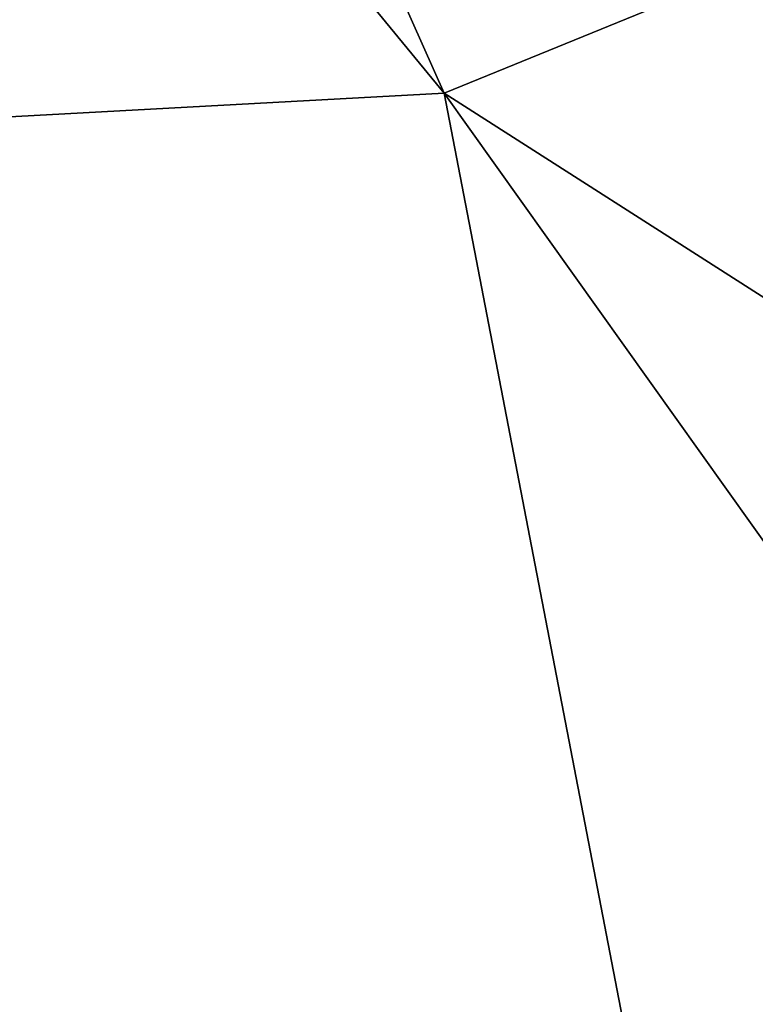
# Model space of a CAD drawing. Header units: millimetres. Extents: x 0 to 195, y 0 to 225.
# Tile 126 of 206: x 47.08439 to 47.08957, y 47.18226 to 47.18919. Entities that reach past the tile are written whole.
import ezdxf

# ---------------------------------------------------------------- set-up
doc = ezdxf.new("R2010")
doc.units = ezdxf.units.MM
doc.header["$LTSCALE"] = 25.4
doc.layers.get('0').update_dxf_attribs({"true_color": 0xff5454})

# ---------------------------------------------------------------- blocks, each defined once
blk = doc.blocks.new('TYBR-4685.STL')
at = {"color": 0}
mesh = blk.add_polyface(dxfattribs=at)
corners = [(86.2242355, 70.625824, 908.2688599), (85.1941147, 71.8859558, 905.6971436), (85.6731262, 71.862236, 905.642334)]
mesh.append_faces([[corners[k] for k in face] for face in [(0, 1, 2)]], dxfattribs={"color": 0})
mesh = blk.add_polyface(dxfattribs=at)
corners = [(85.7462845, 70.6000824, 908.3967896), (85.1941147, 71.8859558, 905.6971436), (86.2242355, 70.625824, 908.2688599)]
mesh.append_faces([[corners[k] for k in face] for face in [(0, 1, 2)]], dxfattribs={"color": 0})
mesh = blk.add_polyface(dxfattribs=at)
corners = [(86.2242355, 70.625824, 908.2688599), (85.6731262, 71.862236, 905.642334), (86.8211975, 70.8701401, 908.2263184)]
mesh.append_faces([[corners[k] for k in face] for face in [(0, 1, 2)]], dxfattribs={"color": 0})
mesh = blk.add_polyface(dxfattribs=at)
corners = [(87.4779739, 69.8239594, 909.9238281), (86.2242355, 70.625824, 908.2688599), (86.8211975, 70.8701401, 908.2263184)]
mesh.append_faces([[corners[k] for k in face] for face in [(0, 1, 2)]], dxfattribs={"color": 0})
mesh = blk.add_polyface(dxfattribs=at)
corners = [(86.4434814, 69.4895859, 910.1986084), (85.7462845, 70.6000824, 908.3967896), (86.2242355, 70.625824, 908.2688599)]
mesh.append_faces([[corners[k] for k in face] for face in [(0, 1, 2)]], dxfattribs={"color": 0})
mesh = blk.add_polyface(dxfattribs=at)
corners = [(87.8312073, 68.3706436, 911.5591431), (86.2242355, 70.625824, 908.2688599), (87.4779739, 69.8239594, 909.9238281)]
mesh.append_faces([[corners[k] for k in face] for face in [(0, 1, 2)]], dxfattribs={"color": 0})
mesh = blk.add_polyface(dxfattribs=at)
corners = [(87.8312073, 68.3706436, 911.5591431), (86.4434814, 69.4895859, 910.1986084), (86.2242355, 70.625824, 908.2688599)]
mesh.append_faces([[corners[k] for k in face] for face in [(0, 1, 2)]], dxfattribs={"color": 0})

msp = doc.modelspace()

# ---------------------------------------------------------------- block references
at = {"color": 250, "true_color": 0x2c2c2c}
msp.add_blockref('TYBR-4685.STL', (-39.1368561, -23.437149), dxfattribs=at)

doc.saveas('drawing.dxf')
